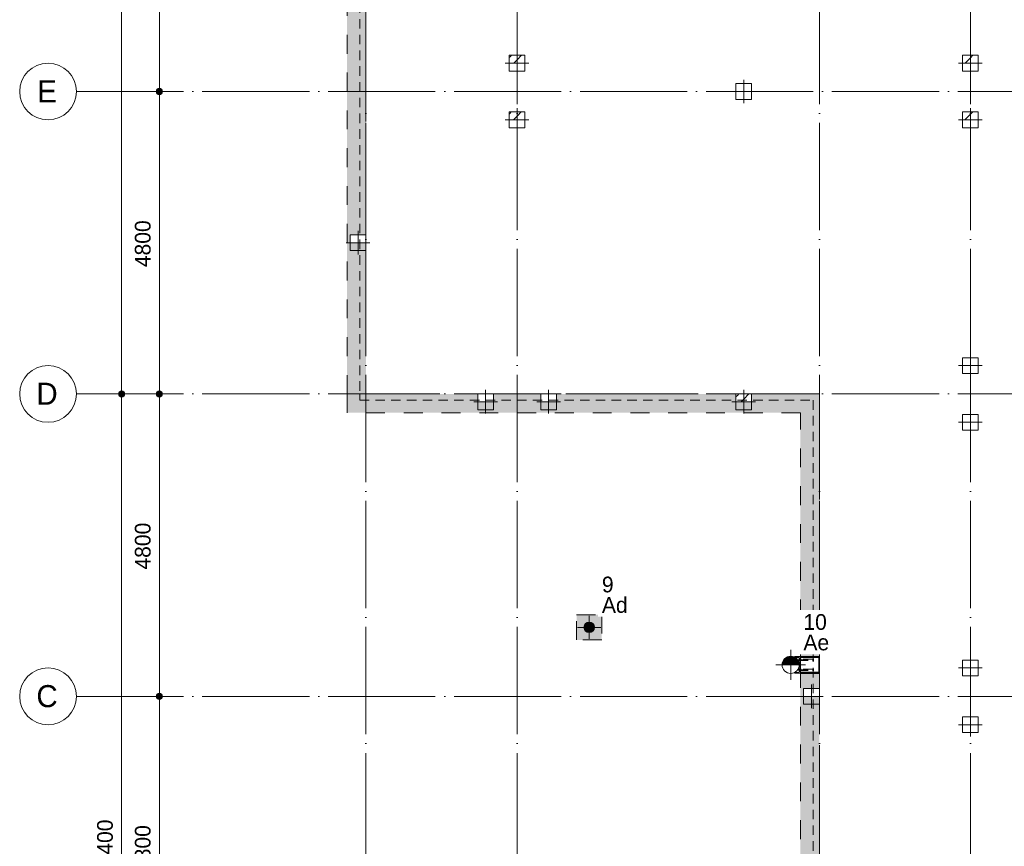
# Model space of a CAD drawing. Header units: millimetres. Extents: x -2900 to 56100, y -900 to 49332.
# Tile 2 of 9: x -2900 to 12738, y 12220 to 25340. Entities that reach past the tile are written whole.
import ezdxf

# ---------------------------------------------------------------- set-up
doc = ezdxf.new("R2010")
doc.units = ezdxf.units.MM
for name, pattern in [('WSP_hartlijn', [800, 500, -100, 100, -100]), ('WSP_hhidden', [250, 150, -100]), ('WSP_hidden', [600, 300, -300]), ('WSP_stramienlijn', [2000, 1700, -150, 0, -150])]:
    doc.linetypes.add(name, pattern=pattern)
for name, color, linetype, lineweight in [('00_algemeen - 0_25mm', 2, 'Continuous', 18), ('00_algemeen - hartlijn', 7, 'WSP_hartlijn', 13), ('00_maatvoering', 8, 'Continuous', 13), ('00_maatvoering-100', 8, 'Continuous', 13), ('07_stramien', 4, 'Continuous', 13), ('16_funderingsconstructies', 2, 'Continuous', 18), ('16_structural foundations - tags', 7, 'Continuous', 18), ('28_hoofddraagconstructies - kolommen en liggers', 1, 'Continuous', 13)]:
    doc.layers.add(name, color=color, linetype=linetype, lineweight=lineweight)
doc.layers.add('00_algemeen - beyond', color=9, linetype='Continuous')
doc.styles.add('Revittext', font='txt', dxfattribs={"height": 350})
doc.styles.add('Revittext_1', font='txt', dxfattribs={"height": 250})
doc.dimstyles.new('WSP_25_-_transparant', dxfattribs={"dimscale": 304.8, "dimtxt": 252.223969, "dimasz": 1.312336, "dimexe": 0.656168, "dimexo": 0.0625, "dimgap": 0.213255, "dimtad": 1, "dimdec": 0, "dimzin": 0, "dimdsep": 46, "dimtxsty": 'Revittext_1', "dimblk1": 'DOTSMALL', "dimblk2": 'DOTSMALL', "dimsah": 1, "dimcen": 0.09, "dimdle": 0.656168, "dimazin": 0, "dimtfac": 1, "dimtdec": 4, "dimtix": 1, "dimtmove": 0, "dimatfit": 3, "dimfxl": 0.656168, "dimfxlon": 1, "dimtvp": 1, "dimtolj": 1, "dimtzin": 0, "dimarcsym": 2})
pattern_1 = [(45, (-5000, -24650), (-449.013, 449.013), []), (45, (-4841.25, -24650), (0, 898.026), []), (45, (-5158.75, -24650), (0, 898.026), [])]
pattern_2 = [(45, (-5000, -23750), (-449.013, 449.013), []), (45, (-4841.25, -23750), (0, 898.026), []), (45, (-5158.75, -23750), (0, 898.026), [])]
pattern_3 = [(45, (-12200, -24650), (-449.013, 449.013), []), (45, (-12041.25, -24650), (0, 898.026), []), (45, (-12358.75, -24650), (0, 898.026), [])]
pattern_4 = [(45, (-12200, -23750), (-449.013, 449.013), []), (45, (-12041.25, -23750), (0, 898.026), []), (45, (-12358.75, -23750), (0, 898.026), [])]
pattern_5 = [(45, (-8600, -19275), (-449.013, 449.013), []), (45, (-8441.25, -19275), (0, 898.026), []), (45, (-8758.75, -19275), (0, 898.026), [])]
pattern_6 = [(45, (-12200, -15050), (-449.013, 449.013), []), (45, (-12041.25, -15050), (0, 898.026), []), (45, (-12358.75, -15050), (0, 898.026), [])]
pattern_7 = [(45, (-12200, -14150), (-449.013, 449.013), []), (45, (-12041.25, -14150), (0, 898.026), []), (45, (-12358.75, -14150), (0, 898.026), [])]

# ---------------------------------------------------------------- blocks, each defined once
blk = doc.blocks.new('16_WSP_SF_beton - poer rechthoek v18-1 - 1-paals poer_ 400x400x400mm-1100585-palenplan - plot - 100')
at = {"layer": '00_algemeen - beyond', "linetype": 'WSP_hhidden', "lineweight": 13}
h = blk.add_hatch(color=256, dxfattribs=at)
h.paths.add_polyline_path([(-200, -200), (200, -200), (200, 200), (-200, 200), (-200, -59)])
h.paths.add_polyline_path([(0, -84), (-22, -81), (-42, -73), (-59, -59), (-73, -42), (-81, -22), (-84, 0), (-81, 22), (-73, 42), (-59, 59), (-42, 73), (-22, 81), (0, 84), (22, 81), (42, 73), (59, 59), (73, 42), (81, 22), (84, 0), (81, -22), (73, -42), (59, -59), (42, -73), (22, -81)])
at = {"layer": '00_algemeen - beyond', "linetype": 'WSP_hidden', "lineweight": 13}
for p, q in [((-200, -200), (-200, 200)), ((-200, 200), (200, 200)), ((200, 200), (200, -200)), ((200, -200), (-200, -200))]:
    blk.add_line(p, q, dxfattribs=at)
blk = doc.blocks.new('17_WSP_FD_beton - fundatiepaal v21-1 - ø168_178 _stalen buis_-1347608-palenplan - plot - 100')
at = {"layer": '16_funderingsconstructies'}
for points in [[(0, 0), (-59, 59), (-73, 42), (-81, 22), (-84, 0)], [(-59, -59), (0, 0), (-84, 0), (-81, -22), (-73, -42)], [(0, 0), (0, 84), (-22, 81), (-42, 73), (-59, 59)], [(0, -84), (0, 0), (-59, -59), (-42, -73), (-22, -81)], [(0, 0), (59, 59), (42, 73), (22, 81), (0, 84)], [(84, 0), (81, 22), (73, 42), (59, 59), (0, 0)], [(59, -59), (73, -42), (81, -22), (84, 0), (0, 0)], [(0, -84), (22, -81), (42, -73), (59, -59), (0, 0)]]:
    blk.add_hatch(color=256, dxfattribs=at).paths.add_polyline_path(points)
at = {"layer": '00_algemeen - 0_25mm'}
for p, q in [((0, 126), (0, -126)), ((-126, 0), (126, 0))]:
    blk.add_line(p, q, dxfattribs=at)
blk.add_circle((0, 0), 84, dxfattribs=at)
at = {"layer": '00_algemeen - hartlijn'}
for p, q in [((0, -184), (0, 184)), ((-184, 0), (184, 0))]:
    blk.add_line(p, q, dxfattribs=at)
blk = doc.blocks.new('17_WSP_FD_beton - fundatiepaal v21-1 - ø273_285 _stalen buis_ met kopmoment-1364903-palenplan - plot - 100')
at = {"layer": '16_funderingsconstructies'}
for points in [[(0, 0), (97, 97), (68, 118), (35, 132), (0, 136)], [(0, 0), (136, 0), (132, 35), (118, 68), (97, 97)], [(0, 0), (97, -97), (118, -68), (132, -35), (136, 0)], [(0, -137), (35, -132), (68, -118), (97, -97), (0, 0), (0, -47)]]:
    blk.add_hatch(color=256, dxfattribs=at).paths.add_polyline_path(points)
at = {"layer": '00_algemeen - 0_25mm'}
for p, q in [((0, 205), (0, -205)), ((205, 0), (-205, 0))]:
    blk.add_line(p, q, dxfattribs=at)
blk.add_circle((0, 0), 136, dxfattribs=at)
at = {"layer": '00_algemeen - hartlijn'}
for p, q in [((0, -237), (0, 236)), ((-237, 0), (236, 0))]:
    blk.add_line(p, q, dxfattribs=at)
blk = doc.blocks.new('17_WSP_FD_prefab - fundatiepaal v18-0 - 250x250-V19-palenplan - plot - 100')
at = {"layer": '00_algemeen - 0_25mm', "color": 8}
for p, q in [((0, 187.5), (0, -187.5)), ((-187.5, 0), (187.5, 0)), ((-125, 125), (125, 125)), ((-125, -125), (-125, 125)), ((125, 125), (125, -125)), ((125, -125), (-125, -125))]:
    blk.add_line(p, q, dxfattribs=at)
blk = doc.blocks.new('17_WSP_FD_prefab - fundatiepaal v18-0 - 250x250-V34-palenplan - plot - 100')
at = {"layer": '16_funderingsconstructies', "lineweight": 13}
h = blk.add_hatch(dxfattribs=at)
h.set_pattern_fill('FP_31', color=10, style=0, pattern_type=2)
h.set_pattern_definition(pattern_1)
h.paths.add_polyline_path([(-125, 0), (0, 0), (-125, 125)])
h = blk.add_hatch(dxfattribs=at)
h.set_pattern_fill('FP_31', color=10, style=0, pattern_type=2)
h.set_pattern_definition(pattern_1)
h.paths.add_polyline_path([(0, 0), (0, 125), (-125, 125)])
h = blk.add_hatch(dxfattribs=at)
h.set_pattern_fill('FP_31', color=10, style=0, pattern_type=2)
h.set_pattern_definition(pattern_1)
h.paths.add_polyline_path([(125, 0), (125, 125), (0, 0), (78.6, 0)])
h = blk.add_hatch(dxfattribs=at)
h.set_pattern_fill('FP_31', color=10, style=0, pattern_type=2)
h.set_pattern_definition(pattern_1)
h.paths.add_polyline_path([(0, 0), (125, 125), (0, 125)])
at = {"layer": '00_algemeen - 0_25mm', "color": 8}
for p, q in [((0, 187.5), (0, -187.5)), ((-187.5, 0), (187.5, 0)), ((-125, 125), (125, 125)), ((-125, -125), (-125, 125)), ((125, 125), (125, -125)), ((125, -125), (-125, -125))]:
    blk.add_line(p, q, dxfattribs=at)
blk = doc.blocks.new('17_WSP_FD_prefab - fundatiepaal v18-0 - 250x250-V35-palenplan - plot - 100')
at = {"layer": '16_funderingsconstructies', "lineweight": 13}
h = blk.add_hatch(dxfattribs=at)
h.set_pattern_fill('FP_32', color=10, style=0, pattern_type=2)
h.set_pattern_definition(pattern_2)
h.paths.add_polyline_path([(-125, 0), (0, 0), (-125, 125)])
h = blk.add_hatch(dxfattribs=at)
h.set_pattern_fill('FP_32', color=10, style=0, pattern_type=2)
h.set_pattern_definition(pattern_2)
h.paths.add_polyline_path([(0, 0), (0, 125), (-125, 125)])
h = blk.add_hatch(dxfattribs=at)
h.set_pattern_fill('FP_32', color=10, style=0, pattern_type=2)
h.set_pattern_definition(pattern_2)
h.paths.add_polyline_path([(125, 0), (125, 125), (0, 0), (78.6, 0)])
h = blk.add_hatch(dxfattribs=at)
h.set_pattern_fill('FP_32', color=10, style=0, pattern_type=2)
h.set_pattern_definition(pattern_2)
h.paths.add_polyline_path([(0, 0), (125, 125), (0, 125)])
at = {"layer": '00_algemeen - 0_25mm', "color": 8}
for p, q in [((0, 187.5), (0, -187.5)), ((-187.5, 0), (187.5, 0)), ((-125, 125), (125, 125)), ((-125, -125), (-125, 125)), ((125, 125), (125, -125)), ((125, -125), (-125, -125))]:
    blk.add_line(p, q, dxfattribs=at)
blk = doc.blocks.new('17_WSP_FD_prefab - fundatiepaal v18-0 - 250x250-V36-palenplan - plot - 100')
at = {"layer": '00_algemeen - 0_25mm', "color": 8}
for p, q in [((0, 187.5), (0, -187.5)), ((-187.5, 0), (187.5, 0)), ((-125, 125), (125, 125)), ((-125, -125), (-125, 125)), ((125, 125), (125, -125)), ((125, -125), (-125, -125))]:
    blk.add_line(p, q, dxfattribs=at)
blk = doc.blocks.new('17_WSP_FD_prefab - fundatiepaal v18-0 - 250x250-V37-palenplan - plot - 100')
at = {"layer": '16_funderingsconstructies', "lineweight": 13}
h = blk.add_hatch(dxfattribs=at)
h.set_pattern_fill('FP_33', color=10, style=0, pattern_type=2)
h.set_pattern_definition(pattern_3)
h.paths.add_polyline_path([(-125, 0), (0, 0), (-125, 125)])
h = blk.add_hatch(dxfattribs=at)
h.set_pattern_fill('FP_33', color=10, style=0, pattern_type=2)
h.set_pattern_definition(pattern_3)
h.paths.add_polyline_path([(0, 0), (0, 125), (-125, 125)])
h = blk.add_hatch(dxfattribs=at)
h.set_pattern_fill('FP_33', color=10, style=0, pattern_type=2)
h.set_pattern_definition(pattern_3)
h.paths.add_polyline_path([(0, 0), (125, 0), (125, 125)])
h = blk.add_hatch(dxfattribs=at)
h.set_pattern_fill('FP_33', color=10, style=0, pattern_type=2)
h.set_pattern_definition(pattern_3)
h.paths.add_polyline_path([(0, 0), (125, 125), (0, 125)])
at = {"layer": '00_algemeen - 0_25mm', "color": 8}
for p, q in [((0, 187.5), (0, -187.5)), ((-187.5, 0), (187.5, 0)), ((-125, 125), (125, 125)), ((-125, -125), (-125, 125)), ((125, 125), (125, -125)), ((125, -125), (-125, -125))]:
    blk.add_line(p, q, dxfattribs=at)
blk = doc.blocks.new('17_WSP_FD_prefab - fundatiepaal v18-0 - 250x250-V38-palenplan - plot - 100')
at = {"layer": '16_funderingsconstructies', "lineweight": 13}
h = blk.add_hatch(dxfattribs=at)
h.set_pattern_fill('FP_34', color=10, style=0, pattern_type=2)
h.set_pattern_definition(pattern_4)
h.paths.add_polyline_path([(-125, 0), (0, 0), (-125, 125)])
h = blk.add_hatch(dxfattribs=at)
h.set_pattern_fill('FP_34', color=10, style=0, pattern_type=2)
h.set_pattern_definition(pattern_4)
h.paths.add_polyline_path([(0, 0), (0, 125), (-125, 125)])
h = blk.add_hatch(dxfattribs=at)
h.set_pattern_fill('FP_34', color=10, style=0, pattern_type=2)
h.set_pattern_definition(pattern_4)
h.paths.add_polyline_path([(0, 0), (125, 0), (125, 125)])
h = blk.add_hatch(dxfattribs=at)
h.set_pattern_fill('FP_34', color=10, style=0, pattern_type=2)
h.set_pattern_definition(pattern_4)
h.paths.add_polyline_path([(0, 0), (125, 125), (0, 125)])
at = {"layer": '00_algemeen - 0_25mm', "color": 8}
for p, q in [((0, 187.5), (0, -187.5)), ((-187.5, 0), (187.5, 0)), ((-125, 125), (125, 125)), ((-125, -125), (-125, 125)), ((125, 125), (125, -125)), ((125, -125), (-125, -125))]:
    blk.add_line(p, q, dxfattribs=at)
blk = doc.blocks.new('17_WSP_FD_prefab - fundatiepaal v18-0 - 250x250-V45-palenplan - plot - 100')
at = {"layer": '00_algemeen - 0_25mm', "color": 8}
for p, q in [((0, 187.5), (0, -187.5)), ((-187.5, 0), (187.5, 0)), ((-125, 125), (125, 125)), ((-125, -125), (-125, 125)), ((125, 125), (125, -125)), ((125, -125), (-125, -125))]:
    blk.add_line(p, q, dxfattribs=at)
blk = doc.blocks.new('17_WSP_FD_prefab - fundatiepaal v18-0 - 250x250-V46-palenplan - plot - 100')
at = {"layer": '00_algemeen - 0_25mm', "color": 8}
for p, q in [((0, 187.5), (0, -187.5)), ((-187.5, 0), (187.5, 0)), ((-125, 125), (125, 125)), ((-125, -125), (-125, 125)), ((125, 125), (125, -125)), ((125, -125), (-125, -125))]:
    blk.add_line(p, q, dxfattribs=at)
blk = doc.blocks.new('17_WSP_FD_prefab - fundatiepaal v18-0 - 250x250-V47-palenplan - plot - 100')
at = {"layer": '16_funderingsconstructies', "lineweight": 13}
h = blk.add_hatch(dxfattribs=at)
h.set_pattern_fill('FP_39', color=10, style=0, pattern_type=2)
h.set_pattern_definition(pattern_5)
h.paths.add_polyline_path([(-125, 0), (0, 0), (-125, 125)])
h = blk.add_hatch(dxfattribs=at)
h.set_pattern_fill('FP_39', color=10, style=0, pattern_type=2)
h.set_pattern_definition(pattern_5)
h.paths.add_polyline_path([(0, 0), (0, 125), (-125, 125)])
h = blk.add_hatch(dxfattribs=at)
h.set_pattern_fill('FP_39', color=10, style=0, pattern_type=2)
h.set_pattern_definition(pattern_5)
h.paths.add_polyline_path([(0, 0), (125, 0), (125, 125)])
h = blk.add_hatch(dxfattribs=at)
h.set_pattern_fill('FP_39', color=10, style=0, pattern_type=2)
h.set_pattern_definition(pattern_5)
h.paths.add_polyline_path([(0, 0), (125, 125), (0, 125)])
at = {"layer": '00_algemeen - 0_25mm', "color": 8}
for p, q in [((0, 187.5), (0, -187.5)), ((-187.5, 0), (187.5, 0)), ((-125, 125), (125, 125)), ((-125, -125), (-125, 125)), ((125, 125), (125, -125)), ((125, -125), (-125, -125))]:
    blk.add_line(p, q, dxfattribs=at)
blk = doc.blocks.new('17_WSP_FD_prefab - fundatiepaal v18-0 - 250x250-V48-palenplan - plot - 100')
at = {"layer": '00_algemeen - 0_25mm', "color": 8}
for p, q in [((0, 187.5), (0, -187.5)), ((-187.5, 0), (187.5, 0)), ((-125, 125), (125, 125)), ((-125, -125), (-125, 125)), ((125, 125), (125, -125)), ((125, -125), (-125, -125))]:
    blk.add_line(p, q, dxfattribs=at)
blk = doc.blocks.new('17_WSP_FD_prefab - fundatiepaal v18-0 - 250x250-V50-palenplan - plot - 100')
at = {"layer": '00_algemeen - 0_25mm', "color": 8}
for p, q in [((0, 187.5), (0, -187.5)), ((-187.5, 0), (187.5, 0)), ((-125, 125), (125, 125)), ((-125, -125), (-125, 125)), ((125, 125), (125, -125)), ((125, -125), (-125, -125))]:
    blk.add_line(p, q, dxfattribs=at)
blk = doc.blocks.new('17_WSP_FD_prefab - fundatiepaal v18-0 - 250x250-V51-palenplan - plot - 100')
at = {"layer": '00_algemeen - 0_25mm', "color": 8}
for p, q in [((0, 187.5), (0, -187.5)), ((-187.5, 0), (187.5, 0)), ((-125, 125), (125, 125)), ((-125, -125), (-125, 125)), ((125, 125), (125, -125)), ((125, -125), (-125, -125))]:
    blk.add_line(p, q, dxfattribs=at)
blk = doc.blocks.new('17_WSP_FD_prefab - fundatiepaal v18-0 - 250x250-V58-palenplan - plot - 100')
at = {"layer": '16_funderingsconstructies', "lineweight": 13}
h = blk.add_hatch(dxfattribs=at)
h.set_pattern_fill('FP_42', color=10, style=0, pattern_type=2)
h.set_pattern_definition(pattern_6)
h.paths.add_polyline_path([(-125, 0), (0, 0), (-125, 125)])
h = blk.add_hatch(dxfattribs=at)
h.set_pattern_fill('FP_42', color=10, style=0, pattern_type=2)
h.set_pattern_definition(pattern_6)
h.paths.add_polyline_path([(0, 0), (0, 125), (-125, 125)])
h = blk.add_hatch(dxfattribs=at)
h.set_pattern_fill('FP_42', color=10, style=0, pattern_type=2)
h.set_pattern_definition(pattern_6)
h.paths.add_polyline_path([(0, 0), (125, 125), (0, 125)])
at = {"layer": '00_algemeen - 0_25mm', "color": 8}
for p, q in [((0, 187.5), (0, -187.5)), ((-187.5, 0), (187.5, 0)), ((-125, 125), (125, 125)), ((-125, -125), (-125, 125)), ((125, 125), (125, -125)), ((125, -125), (-125, -125))]:
    blk.add_line(p, q, dxfattribs=at)
blk = doc.blocks.new('17_WSP_FD_prefab - fundatiepaal v18-0 - 250x250-V59-palenplan - plot - 100')
at = {"layer": '16_funderingsconstructies', "lineweight": 13}
h = blk.add_hatch(dxfattribs=at)
h.set_pattern_fill('FP_43', color=10, style=0, pattern_type=2)
h.set_pattern_definition(pattern_7)
h.paths.add_polyline_path([(-125, 0), (0, 0), (-125, 125)])
h = blk.add_hatch(dxfattribs=at)
h.set_pattern_fill('FP_43', color=10, style=0, pattern_type=2)
h.set_pattern_definition(pattern_7)
h.paths.add_polyline_path([(0, 0), (0, 125), (-125, 125)])
h = blk.add_hatch(dxfattribs=at)
h.set_pattern_fill('FP_43', color=10, style=0, pattern_type=2)
h.set_pattern_definition(pattern_7)
h.paths.add_polyline_path([(0, 0), (125, 125), (0, 125)])
at = {"layer": '00_algemeen - 0_25mm', "color": 8}
for p, q in [((0, 187.5), (0, -187.5)), ((-187.5, 0), (187.5, 0)), ((-125, 125), (125, 125)), ((-125, -125), (-125, 125)), ((125, 125), (125, -125)), ((125, -125), (-125, -125))]:
    blk.add_line(p, q, dxfattribs=at)
blk = doc.blocks.new('WSP_fr - lepelconstructie - WSP_fr - lepelconstructie-V127-palenplan - plot - 100')
at = {"layer": '00_algemeen - beyond', "linetype": 'WSP_hidden', "lineweight": 13}
for p, q in [((-90, 126), (-90, 130)), ((-90, 130), (0, 130)), ((-23, 114), (-84, 119)), ((-10, -100), (-10, 100)), ((0, 130), (0, 135)), ((0, 135), (290, 135)), ((0, 130), (0, -130)), ((290, 130), (0, 130)), ((0, 115), (290, 115)), ((290, 135), (290, -135)), ((290, 115), (290, 130)), ((-90, -130), (-90, -126)), ((0, -130), (-90, -130)), ((-84, -119), (-23, -114)), ((290, -115), (0, -115)), ((0, -135), (0, -130)), ((0, -130), (290, -130)), ((290, -135), (0, -135)), ((290, -130), (290, -115))]:
    blk.add_line(p, q, dxfattribs=at)
for centre, radius, start, end in [((-83, 126), 7, 180, 263.3313), ((-24, 100), 14, 0, 86.2626), ((-83, -126), 7, 96.6687, 180), ((-24, -100), 14, 273.7374, 360)]:
    blk.add_arc(centre, radius, start, end, dxfattribs=at)
at = {"layer": '28_hoofddraagconstructies - kolommen en liggers', "linetype": 'WSP_hhidden'}
for p, q in [((-5, 89), (-5, 72)), ((-5, -71), (-5, -88))]:
    blk.add_line(p, q, dxfattribs=at)
blk = doc.blocks.new('28_WSP_SF_booranker - booranker-V128-palenplan - plot - 100')
at = {"layer": '00_algemeen - beyond', "linetype": 'WSP_hhidden', "lineweight": 13}
h = blk.add_hatch(color=256, dxfattribs=at)
h.paths.add_polyline_path([(9486, 9871), (9486, 9871), (9486, 9876), (9485, 9871)])
h.paths.add_polyline_path([(9474, 9871), (9475, 9871), (9473, 9876), (9473, 9871)])
for points in [[(9475, 9889), (9485, 9889), (9486, 9893), (9485, 9897), (9475, 9897), (9473, 9893), (9474, 9891)], [(9485, 9871), (9486, 9880), (9485, 9889), (9475, 9889), (9473, 9880), (9475, 9871)], [(9485, 9863), (9486, 9867), (9485, 9871), (9475, 9871), (9473, 9867), (9475, 9863), (9477, 9863)], [(9486, 9880), (9486, 9889), (9485, 9889), (9486, 9884)], [(9486, 9880), (9486, 9889), (9485, 9888), (9486, 9884)], [(9490, 9880), (9490, 9898), (9486, 9898), (9486, 9880)], [(9490, 9862), (9490, 9880), (9486, 9880), (9486, 9862)]]:
    blk.add_hatch(color=256, dxfattribs=at).paths.add_polyline_path(points)
h = blk.add_hatch(color=256, dxfattribs=at)
h.paths.add_polyline_path([(9486, 9871), (9486, 9876), (9486, 9871)])
h.paths.add_polyline_path([(9473, 9871), (9475, 9871), (9473, 9876)])
at = {"layer": '00_algemeen - beyond', "linetype": 'WSP_hidden', "lineweight": 13}
for p, q in [((9475, 9897), (9473, 9895)), ((9473, 9894), (9473, 9893)), ((9473, 9893), (9473, 9880)), ((9473, 9880), (9473, 9867)), ((9473, 9867), (9473, 9866)), ((9473, 9865), (9475, 9863)), ((9475, 9897), (9485, 9897)), ((9475, 9889), (9485, 9889)), ((9475, 9871), (9485, 9871)), ((9475, 9863), (9485, 9863)), ((9486, 9895), (9485, 9897)), ((9485, 9863), (9486, 9865)), ((9490, 9898), (9486, 9898)), ((9486, 9898), (9486, 9880)), ((9486, 9880), (9486, 9862)), ((9486, 9861), (9490, 9861))]:
    blk.add_line(p, q, dxfattribs=at)
for points in [[(9473, 9893), (9474, 9894), (9474, 9895), (9474, 9897), (9475, 9897)], [(9475, 9889), (9474, 9889), (9474, 9891), (9474, 9892), (9473, 9893)], [(9473, 9880), (9474, 9881), (9474, 9884), (9474, 9887), (9475, 9889)], [(9475, 9871), (9474, 9873), (9474, 9876), (9474, 9879), (9473, 9880)], [(9473, 9867), (9474, 9868), (9474, 9869), (9474, 9871), (9475, 9871)], [(9475, 9863), (9474, 9863), (9474, 9865), (9474, 9866), (9473, 9867)]]:
    blk.add_open_spline(points, degree=3, dxfattribs=at)
for points, knots in [([(9485, 9897), (9485, 9897), (9486, 9895), (9486, 9894), (9486, 9893)], [0, 0, 0, 0, 0.5, 0.9790387, 0.9790387, 0.9790387, 0.9790387]), ([(9486, 9893), (9486, 9892), (9486, 9891), (9485, 9889), (9485, 9889)], [0.0545168, 0.0545168, 0.0545168, 0.0545168, 0.5, 1, 1, 1, 1]), ([(9485, 9889), (9485, 9887), (9486, 9885), (9486, 9882), (9486, 9881)], [0, 0, 0, 0, 0.5, 0.9309481, 0.9309481, 0.9309481, 0.9309481]), ([(9486, 9879), (9486, 9878), (9486, 9875), (9485, 9873), (9485, 9871)], [0.0681291, 0.0681291, 0.0681291, 0.0681291, 0.5, 1, 1, 1, 1]), ([(9485, 9871), (9485, 9871), (9486, 9869), (9486, 9868), (9486, 9867)], [0, 0, 0, 0, 0.5, 0.9447448, 0.9447448, 0.9447448, 0.9447448]), ([(9486, 9867), (9486, 9866), (9486, 9865), (9485, 9863), (9485, 9863)], [0.0208179, 0.0208179, 0.0208179, 0.0208179, 0.5, 1, 1, 1, 1])]:
    blk.add_open_spline(points, degree=3, knots=knots, dxfattribs=at)
at = {"layer": '28_hoofddraagconstructies - kolommen en liggers', "linetype": 'WSP_hhidden'}
for p, q in [((9513, 9890), (9473, 9890)), ((9473, 9870), (9513, 9870)), ((9473, 9895), (9473, 9894)), ((9691, 9890), (9473, 9890)), ((9474, 9880), (9711, 9880)), ((9473, 9870), (9691, 9870)), ((9473, 9866), (9473, 9865)), ((9511, 9880), (9511, 9880)), ((9511, 9880), (9511, 9880)), ((9513, 9880), (9513, 9880)), ((9513, 9880), (9513, 9880)), ((9699, 9882), (9691, 9890)), ((9691, 9880), (9691, 9880)), ((9691, 9880), (9691, 9880)), ((9691, 9870), (9699, 9877)), ((9706, 9890), (9699, 9882)), ((9699, 9880), (9699, 9880)), ((9699, 9880), (9699, 9880)), ((9699, 9877), (9706, 9870)), ((9711, 9890), (9706, 9890)), ((9706, 9880), (9706, 9880)), ((9706, 9880), (9706, 9880)), ((9706, 9870), (9711, 9870)), ((9711, 9880), (9711, 9880)), ((9711, 9880), (9711, 9880))]:
    blk.add_line(p, q, dxfattribs=at)
blk = doc.blocks.new('28_WSP_SF_booranker - booranker-V124-palenplan - plot - 100')
at = {"layer": '00_algemeen - beyond', "linetype": 'WSP_hhidden', "lineweight": 13}
h = blk.add_hatch(color=256, dxfattribs=at)
h.paths.add_polyline_path([(9473, 15011), (9475, 15011), (9473, 15016)])
h.paths.add_polyline_path([(9486, 15011), (9486, 15016), (9486, 15011)])
for points in [[(9475, 15029), (9485, 15029), (9486, 15033), (9485, 15037), (9475, 15037), (9473, 15033), (9474, 15031)], [(9485, 15011), (9486, 15020), (9485, 15029), (9475, 15029), (9473, 15020), (9475, 15011)], [(9486, 15020), (9486, 15029), (9485, 15029), (9486, 15024)], [(9486, 15020), (9486, 15029), (9485, 15028), (9486, 15024)], [(9486, 15020), (9490, 15020), (9490, 15038), (9486, 15038), (9486, 15025)], [(9490, 15002), (9490, 15020), (9486, 15020), (9486, 15002)], [(9485, 15003), (9486, 15007), (9485, 15011), (9475, 15011), (9473, 15007), (9475, 15003)]]:
    blk.add_hatch(color=256, dxfattribs=at).paths.add_polyline_path(points)
h = blk.add_hatch(color=256, dxfattribs=at)
h.paths.add_polyline_path([(9486, 15011), (9486, 15016), (9486, 15011)])
h.paths.add_polyline_path([(9474, 15011), (9475, 15011), (9473, 15016), (9473, 15011)])
at = {"layer": '00_algemeen - beyond', "linetype": 'WSP_hidden', "lineweight": 13}
for p, q in [((9475, 15037), (9473, 15035)), ((9473, 15034), (9473, 15033)), ((9473, 15033), (9473, 15020)), ((9473, 15020), (9473, 15007)), ((9475, 15037), (9485, 15037)), ((9475, 15029), (9485, 15029)), ((9486, 15035), (9485, 15037)), ((9490, 15038), (9486, 15038)), ((9486, 15038), (9486, 15020)), ((9486, 15020), (9486, 15002)), ((9473, 15007), (9473, 15006)), ((9473, 15005), (9475, 15003)), ((9475, 15011), (9485, 15011)), ((9475, 15003), (9485, 15003)), ((9485, 15003), (9486, 15005)), ((9486, 15001), (9490, 15001))]:
    blk.add_line(p, q, dxfattribs=at)
for points in [[(9473, 15033), (9474, 15034), (9474, 15035), (9474, 15037), (9475, 15037)], [(9475, 15029), (9474, 15029), (9474, 15031), (9474, 15032), (9473, 15033)], [(9473, 15020), (9474, 15021), (9474, 15024), (9474, 15027), (9475, 15029)], [(9474, 15016), (9474, 15017), (9474, 15019), (9473, 15020)], [(9475, 15011), (9474, 15013), (9474, 15014), (9474, 15016)], [(9486, 15016), (9485, 15014), (9485, 15013), (9485, 15011)], [(9486, 15019), (9486, 15018), (9486, 15017), (9486, 15016)], [(9473, 15007), (9474, 15008), (9474, 15009), (9474, 15011), (9475, 15011)], [(9475, 15003), (9474, 15003), (9474, 15005), (9474, 15006), (9473, 15007)]]:
    blk.add_open_spline(points, degree=3, dxfattribs=at)
for points, knots in [([(9485, 15037), (9485, 15037), (9486, 15035), (9486, 15034), (9486, 15033)], [0, 0, 0, 0, 0.5, 0.9790387, 0.9790387, 0.9790387, 0.9790387]), ([(9486, 15033), (9486, 15032), (9486, 15031), (9485, 15029), (9485, 15029)], [0.0545168, 0.0545168, 0.0545168, 0.0545168, 0.5, 1, 1, 1, 1]), ([(9485, 15029), (9485, 15027), (9486, 15025), (9486, 15022), (9486, 15021)], [0, 0, 0, 0, 0.5, 0.9309481, 0.9309481, 0.9309481, 0.9309481]), ([(9485, 15011), (9485, 15011), (9486, 15009), (9486, 15008), (9486, 15007)], [0, 0, 0, 0, 0.5, 0.9447448, 0.9447448, 0.9447448, 0.9447448]), ([(9486, 15007), (9486, 15006), (9486, 15005), (9485, 15003), (9485, 15003)], [0.0208179, 0.0208179, 0.0208179, 0.0208179, 0.5, 1, 1, 1, 1])]:
    blk.add_open_spline(points, degree=3, knots=knots, dxfattribs=at)
at = {"layer": '28_hoofddraagconstructies - kolommen en liggers', "linetype": 'WSP_hhidden'}
for p, q in [((9513, 15030), (9473, 15030)), ((9473, 15035), (9473, 15034)), ((9691, 15030), (9473, 15030)), ((9474, 15020), (9711, 15020)), ((9511, 15020), (9511, 15020)), ((9511, 15020), (9511, 15020)), ((9513, 15020), (9513, 15020)), ((9513, 15020), (9513, 15020)), ((9699, 15022), (9691, 15030)), ((9691, 15020), (9691, 15020)), ((9691, 15020), (9691, 15020)), ((9691, 15010), (9699, 15017)), ((9706, 15030), (9699, 15022)), ((9699, 15020), (9699, 15020)), ((9699, 15020), (9699, 15020)), ((9699, 15017), (9706, 15010)), ((9711, 15030), (9706, 15030)), ((9706, 15020), (9706, 15020)), ((9706, 15020), (9706, 15020)), ((9711, 15020), (9711, 15020)), ((9711, 15020), (9711, 15020)), ((9473, 15010), (9513, 15010)), ((9473, 15010), (9691, 15010)), ((9473, 15006), (9473, 15005)), ((9706, 15010), (9711, 15010))]:
    blk.add_line(p, q, dxfattribs=at)
blk = doc.blocks.new('Grid - Stramienbol 9_0mm-3500-palenplan - plot - 100')
at = {"layer": '07_stramien'}
blk.add_circle((0, 0), 4.5, dxfattribs=at)
blk = doc.blocks.new('DIMBLOCK18-palenplan - plot - 100')
at = {"layer": '00_maatvoering-100'}
h = blk.add_hatch(color=256, dxfattribs=at)
edge = h.paths.add_edge_path()
edge.add_arc((-1282, 38600), 50, 0, 360)
h = blk.add_hatch(color=256, dxfattribs=at)
edge = h.paths.add_edge_path()
edge.add_arc((-1282, 19400), 50, 0, 360)
for p, q in [((-1282, 38800), (-1282, 19400)), ((-1082, 38600), (-1482, 38600)), ((-1282, 38600), (-1082, 38600)), ((-1082, 19400), (-1482, 19400)), ((-1282, 19400), (-1082, 19400))]:
    blk.add_line(p, q, dxfattribs=at)
for centre in [(-1282, 38600), (-1282, 19400)]:
    blk.add_circle(centre, 50, dxfattribs=at)
at = {"layer": '00_maatvoering-100', "color": 0, "insert": (-1671, 28515), "char_height": 250, "width": 1164.11, "attachment_point": 1, "rotation": 90, "line_spacing_factor": 0.931288, "style": 'Revittext_1'}
blk.add_mtext('19200', dxfattribs=at)
blk = doc.blocks.new('_DotSmall')
at = {"color": 0, "linetype": 'ByBlock', "const_width": 0.5}
blk.add_lwpolyline([(-0.0625, 0, 1), (0.0625, 0, 1)], format="xyb", close=True, dxfattribs=at)
blk = doc.blocks.new('DIMBLOCK19-palenplan - plot - 100')
at = {"layer": '00_maatvoering-100'}
h = blk.add_hatch(color=256, dxfattribs=at)
edge = h.paths.add_edge_path()
edge.add_arc((-1282, 19400), 50, 0, 360)
h = blk.add_hatch(color=256, dxfattribs=at)
edge = h.paths.add_edge_path()
edge.add_arc((-1282, 5000), 50, 0, 360)
for p, q in [((-1082, 19400), (-1482, 19400)), ((-1282, 19400), (-1282, 4800)), ((-1282, 19400), (-1082, 19400)), ((-1082, 5000), (-1482, 5000)), ((-1282, 5000), (-1082, 5000))]:
    blk.add_line(p, q, dxfattribs=at)
for centre in [(-1282, 19400), (-1282, 5000)]:
    blk.add_circle(centre, 50, dxfattribs=at)
at = {"layer": '00_maatvoering-100', "color": 0, "insert": (-1671, 11715), "char_height": 250, "width": 1164.11, "attachment_point": 1, "rotation": 90, "line_spacing_factor": 0.931288, "style": 'Revittext_1'}
blk.add_mtext('14400', dxfattribs=at)
blk = doc.blocks.new('DIMBLOCK22-palenplan - plot - 100')
at = {"layer": '00_maatvoering-100'}
h = blk.add_hatch(color=256, dxfattribs=at)
edge = h.paths.add_edge_path()
edge.add_arc((-682, 29000), 50, 0, 360)
h = blk.add_hatch(color=256, dxfattribs=at)
edge = h.paths.add_edge_path()
edge.add_arc((-682, 24200), 50, 0, 360)
for p, q in [((-482, 29000), (-882, 29000)), ((-682, 29000), (-682, 24200)), ((-682, 29000), (-482, 29000)), ((-482, 24200), (-882, 24200)), ((-682, 24200), (-482, 24200))]:
    blk.add_line(p, q, dxfattribs=at)
for centre in [(-682, 29000), (-682, 24200)]:
    blk.add_circle(centre, 50, dxfattribs=at)
at = {"layer": '00_maatvoering-100', "color": 0, "insert": (-1071, 26212), "char_height": 250, "width": 931.29, "attachment_point": 1, "rotation": 90, "line_spacing_factor": 0.931288, "style": 'Revittext_1'}
blk.add_mtext('4800', dxfattribs=at)
blk = doc.blocks.new('DIMBLOCK23-palenplan - plot - 100')
at = {"layer": '00_maatvoering-100'}
h = blk.add_hatch(color=256, dxfattribs=at)
edge = h.paths.add_edge_path()
edge.add_arc((-682, 24200), 50, 0, 360)
h = blk.add_hatch(color=256, dxfattribs=at)
edge = h.paths.add_edge_path()
edge.add_arc((-682, 19400), 50, 0, 360)
for p, q in [((-482, 24200), (-882, 24200)), ((-682, 24200), (-682, 19400)), ((-682, 24200), (-482, 24200)), ((-482, 19400), (-882, 19400)), ((-682, 19400), (-482, 19400))]:
    blk.add_line(p, q, dxfattribs=at)
for centre in [(-682, 24200), (-682, 19400)]:
    blk.add_circle(centre, 50, dxfattribs=at)
at = {"layer": '00_maatvoering-100', "color": 0, "insert": (-1071, 21412), "char_height": 250, "width": 931.29, "attachment_point": 1, "rotation": 90, "line_spacing_factor": 0.931288, "style": 'Revittext_1'}
blk.add_mtext('4800', dxfattribs=at)
blk = doc.blocks.new('DIMBLOCK24-palenplan - plot - 100')
at = {"layer": '00_maatvoering-100'}
h = blk.add_hatch(color=256, dxfattribs=at)
edge = h.paths.add_edge_path()
edge.add_arc((-682, 19400), 50, 0, 360)
h = blk.add_hatch(color=256, dxfattribs=at)
edge = h.paths.add_edge_path()
edge.add_arc((-682, 14600), 50, 0, 360)
for p, q in [((-482, 19400), (-882, 19400)), ((-682, 19400), (-682, 14600)), ((-682, 19400), (-482, 19400)), ((-482, 14600), (-882, 14600)), ((-682, 14600), (-482, 14600))]:
    blk.add_line(p, q, dxfattribs=at)
for centre in [(-682, 19400), (-682, 14600)]:
    blk.add_circle(centre, 50, dxfattribs=at)
at = {"layer": '00_maatvoering-100', "color": 0, "insert": (-1071, 16612), "char_height": 250, "width": 931.29, "attachment_point": 1, "rotation": 90, "line_spacing_factor": 0.931288, "style": 'Revittext_1'}
blk.add_mtext('4800', dxfattribs=at)
blk = doc.blocks.new('DIMBLOCK25-palenplan - plot - 100')
at = {"layer": '00_maatvoering-100'}
h = blk.add_hatch(color=256, dxfattribs=at)
edge = h.paths.add_edge_path()
edge.add_arc((-682, 14600), 50, 0, 360)
h = blk.add_hatch(color=256, dxfattribs=at)
edge = h.paths.add_edge_path()
edge.add_arc((-682, 9800), 50, 0, 360)
for p, q in [((-482, 14600), (-882, 14600)), ((-682, 14600), (-682, 9800)), ((-682, 14600), (-482, 14600)), ((-482, 9800), (-882, 9800)), ((-682, 9800), (-482, 9800))]:
    blk.add_line(p, q, dxfattribs=at)
for centre in [(-682, 14600), (-682, 9800)]:
    blk.add_circle(centre, 50, dxfattribs=at)
at = {"layer": '00_maatvoering-100', "color": 0, "insert": (-1071, 11812), "char_height": 250, "width": 931.29, "attachment_point": 1, "rotation": 90, "line_spacing_factor": 0.931288, "style": 'Revittext_1'}
blk.add_mtext('4800', dxfattribs=at)

msp = doc.modelspace()

# ---------------------------------------------------------------- hatches: boundary and pattern name
at = {"layer": '00_algemeen - beyond'}
for points in [[(2300, 19400), (2600, 19400), (2600, 21800), (2350, 21800), (2350, 21925), (2600, 21925), (2600, 29000), (2350, 29000), (2350, 29125), (2600, 29125), (2600, 36200), (2350, 36200), (2350, 36325), (2600, 36325), (2600, 38600), (2300, 38600), (2300, 21800)], [(9500, 19100), (9500, 19400), (8725, 19400), (8725, 19275), (8475, 19275), (8475, 19400), (5625, 19400), (5625, 19275), (5375, 19275), (5375, 19400), (4625, 19400), (4625, 19275), (4375, 19275), (4375, 19400), (2300, 19400), (2300, 19100), (5500, 19100)], [(9500, 4700), (9800, 4700), (9800, 7400), (9550, 7400), (9550, 7525), (9800, 7525), (9800, 14600), (9550, 14600), (9550, 14725), (9800, 14725), (9800, 19400), (9500, 19400), (9500, 15235), (9790, 15235), (9790, 14965), (9500, 14965), (9500, 9935), (9790, 9935), (9790, 9665), (9500, 9665), (9500, 5953.9)]]:
    msp.add_hatch(color=256, dxfattribs=at).paths.add_polyline_path(points)

# ---------------------------------------------------------------- linework, layer by layer
at = {"layer": '00_algemeen - beyond', "linetype": 'WSP_hidden', "lineweight": 13}
for p, q in [((2300, 19400), (2300, 38600)), ((2600, 21925), (2600, 28875)), ((2600, 19400), (2600, 21675)), ((2300, 19100), (2300, 19400)), ((4375, 19400), (2600, 19400)), ((5375, 19400), (4625, 19400)), ((8475, 19400), (5625, 19400)), ((9500, 19400), (8725, 19400)), ((9500, 19400), (9800, 19400)), ((9800, 14725), (9800, 19400)), ((9500, 19100), (2300, 19100)), ((9500, 15235), (9500, 19100)), ((9500, 9935), (9500, 14965)), ((9800, 7525), (9800, 14475))]:
    msp.add_line(p, q, dxfattribs=at)
at = {"layer": '07_stramien', "linetype": 'WSP_stramienlijn'}
for p, q in [((2600, 0), (2600, 48432.3)), ((5000, 0), (5000, 48432.3)), ((12200, 0), (12200, 48432.3)), ((9800, 0), (9800, 42040.5)), ((-2000, 24200), (55200, 24200)), ((-2000, 19400), (55200, 19400)), ((-2000, 14600), (55200, 14600))]:
    msp.add_line(p, q, dxfattribs=at)
at = {"layer": '28_hoofddraagconstructies - kolommen en liggers', "linetype": 'WSP_hhidden'}
for p, q in [((2500, 38600), (2500, 19400)), ((2500, 19400), (2500, 19300)), ((2500, 19300), (9500, 19300)), ((9500, 19300), (9700, 19300)), ((9700, 19300), (9700, 4900))]:
    msp.add_line(p, q, dxfattribs=at)

# ---------------------------------------------------------------- block references
at = {"layer": '00_algemeen - beyond', "linetype": 'WSP_hidden', "lineweight": 13}
msp.add_blockref('16_WSP_SF_beton - poer rechthoek v18-1 - 1-paals poer_ 400x400x400mm-1100585-palenplan - plot - 100', (6145, 15695), dxfattribs=at)
at = {"layer": '07_stramien', "xscale": 99.99999999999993, "yscale": 99.99999999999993, "zscale": 99.99999999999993, "rotation": 269.9999999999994}
for p in [(-2450, 24200), (-2450, 19400), (-2450, 14600)]:
    msp.add_blockref('Grid - Stramienbol 9_0mm-3500-palenplan - plot - 100', p, dxfattribs=at)
at = {"layer": '16_funderingsconstructies', "color": 55, "lineweight": 13}
for name, p in [('17_WSP_FD_prefab - fundatiepaal v18-0 - 250x250-V34-palenplan - plot - 100', (5000, 24650)), ('17_WSP_FD_prefab - fundatiepaal v18-0 - 250x250-V37-palenplan - plot - 100', (12200, 24650)), ('17_WSP_FD_prefab - fundatiepaal v18-0 - 250x250-V36-palenplan - plot - 100', (8600, 24200)), ('17_WSP_FD_prefab - fundatiepaal v18-0 - 250x250-V35-palenplan - plot - 100', (5000, 23750)), ('17_WSP_FD_prefab - fundatiepaal v18-0 - 250x250-V38-palenplan - plot - 100', (12200, 23750)), ('17_WSP_FD_prefab - fundatiepaal v18-0 - 250x250-V19-palenplan - plot - 100', (2475, 21800)), ('17_WSP_FD_prefab - fundatiepaal v18-0 - 250x250-V50-palenplan - plot - 100', (12200, 19850)), ('17_WSP_FD_prefab - fundatiepaal v18-0 - 250x250-V45-palenplan - plot - 100', (4500, 19275)), ('17_WSP_FD_prefab - fundatiepaal v18-0 - 250x250-V46-palenplan - plot - 100', (5500, 19275)), ('17_WSP_FD_prefab - fundatiepaal v18-0 - 250x250-V47-palenplan - plot - 100', (8600, 19275)), ('17_WSP_FD_prefab - fundatiepaal v18-0 - 250x250-V51-palenplan - plot - 100', (12200, 18950)), ('17_WSP_FD_prefab - fundatiepaal v18-0 - 250x250-V58-palenplan - plot - 100', (12200, 15050)), ('17_WSP_FD_prefab - fundatiepaal v18-0 - 250x250-V48-palenplan - plot - 100', (9675, 14600)), ('17_WSP_FD_prefab - fundatiepaal v18-0 - 250x250-V59-palenplan - plot - 100', (12200, 14150))]:
    msp.add_blockref(name, p, dxfattribs=at)
at = {"layer": '16_funderingsconstructies'}
msp.add_blockref('17_WSP_FD_beton - fundatiepaal v21-1 - ø168_178 _stalen buis_-1347608-palenplan - plot - 100', (6145, 15695), dxfattribs=at)
at = {"layer": '16_funderingsconstructies', "rotation": 89.9999999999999}
msp.add_blockref('17_WSP_FD_beton - fundatiepaal v21-1 - ø273_285 _stalen buis_ met kopmoment-1364903-palenplan - plot - 100', (9345, 15100), dxfattribs=at)
at = {"layer": '28_hoofddraagconstructies - kolommen en liggers', "linetype": 'WSP_hhidden'}
for name, p in [('WSP_fr - lepelconstructie - WSP_fr - lepelconstructie-V127-palenplan - plot - 100', (9500, 15100)), ('28_WSP_SF_booranker - booranker-V128-palenplan - plot - 100', (0, 5300)), ('28_WSP_SF_booranker - booranker-V124-palenplan - plot - 100', (0, 0))]:
    msp.add_blockref(name, p, dxfattribs=at)

# ---------------------------------------------------------------- texts
at = {"layer": '07_stramien', "char_height": 350, "attachment_point": 1, "style": 'Revittext'}
for s, insert, width in [('E', (-2621.1, 24378.3), 400.844), ('D', (-2634.6, 19578.3), 432.911), ('C', (-2634.6, 14778.3), 432.911)]:
    msp.add_mtext(s, dxfattribs=dict(at, insert=insert, width=width))

# ---------------------------------------------------------------- dimensions: what is measured, and where the dimension line sits
at = {"layer": '00_maatvoering'}
for base, p1, p2, override, picture, middle in [((-1282, 19400), (-1082, 38600), (-1082, 19400), {"dimpost": '<>', "dimfxl": 19200}, 'DIMBLOCK18-palenplan - plot - 100', (-1474.7, 29000)), ((-682, 24200), (-482, 29000), (-482, 24200), {"dimpost": '<>', "dimfxl": 4800}, 'DIMBLOCK22-palenplan - plot - 100', (-874.7, 26600)), ((-682, 19400), (-482, 24200), (-482, 19400), {"dimpost": '<>', "dimfxl": 4800}, 'DIMBLOCK23-palenplan - plot - 100', (-874.7, 21800)), ((-1282, 5000), (-1082, 19400), (-1082, 5000), {"dimpost": '<>', "dimfxl": 14400}, 'DIMBLOCK19-palenplan - plot - 100', (-1474.7, 12200)), ((-682, 14600), (-482, 19400), (-482, 14600), {"dimpost": '<>', "dimfxl": 4800}, 'DIMBLOCK24-palenplan - plot - 100', (-874.7, 17000)), ((-682, 9800), (-482, 14600), (-482, 9800), {"dimpost": '<>', "dimfxl": 4800}, 'DIMBLOCK25-palenplan - plot - 100', (-874.7, 12200))]:
    dim = msp.add_linear_dim(base=base, p1=p1, p2=p2, angle=90, dimstyle='WSP_25_-_transparant', override=override, dxfattribs=at)
    dim.commit()
    dim.dimension.update_dxf_attribs({"geometry": picture, "text_midpoint": middle})

# ---------------------------------------------------------------- next in the draw order: texts
at = {"layer": '16_structural foundations - tags', "lineweight": 13, "char_height": 250, "width": 513.08, "attachment_point": 1, "style": 'Revittext_1', "bg_fill": 3, "box_fill_scale": 1.25, "bg_fill_color": 256, "bg_fill_true_color": 13158600, "bg_fill_transparency": 0}
for s, insert in [('Ad', (6346.9, 16175.3)), ('Ae', (9546.9, 15580.3))]:
    msp.add_mtext(s, dxfattribs=dict(at, insert=insert))

# ---------------------------------------------------------------- next in the draw order: texts
at = {"layer": '16_structural foundations - tags', "lineweight": 13, "char_height": 250, "attachment_point": 1, "style": 'Revittext_1', "bg_fill": 3, "box_fill_scale": 1.25, "bg_fill_color": 256, "bg_fill_true_color": 13158600, "bg_fill_transparency": 0}
for s, insert, width in [('9', (6346.9, 16500.4), 232.489), ('10', (9546.9, 15905.4), 464.979)]:
    msp.add_mtext(s, dxfattribs=dict(at, insert=insert, width=width))

doc.saveas('drawing.dxf')
